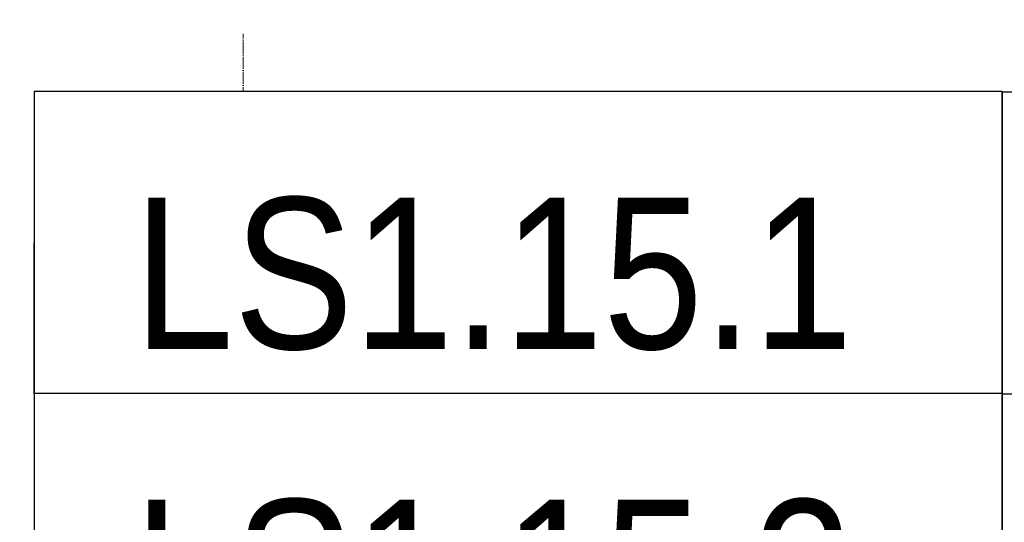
# Model space of a CAD drawing. Header units: millimetres. Extents: x -111 to 116289, y -9307 to 73893.
# Tile 10 of 128: x 6004 to 7631, y 34166 to 34997. Entities that reach past the tile are written whole.
import ezdxf
from ezdxf import colors
from ezdxf.entities.mleader import LeaderData, LeaderLine
from ezdxf.enums import TextEntityAlignment as Align
from ezdxf.math import Vec2, Vec3

# ---------------------------------------------------------------- set-up
doc = ezdxf.new("R2018")
doc.units = ezdxf.units.MM
doc.set_wipeout_variables(frame=1)
doc.linetypes.add('ADSK_Линия сетки', pattern=[25, 20, -2.5, 0, -2.5])
doc.layers.add('КИП_выноска', color=6, linetype='Continuous', lineweight=25)
doc.layers.add('Оси', color=7, linetype='Continuous', lineweight=9)
doc.styles.add('Arial', font='arial.ttf', dxfattribs={"width": 0.85, "height": 350})
doc.styles.add('GOST 2.304', font='simplex.shx', dxfattribs={"width": 0.65, "oblique": 15})
doc.styles.get("Standard").update_dxf_attribs({"font": 'arial.ttf'})

# ---------------------------------------------------------------- blocks, each defined once
blk = doc.blocks.new('A$Cffbd38bb')
at = {"layer": 'Оси', "color": 253, "linetype": 'ADSK_Линия сетки', "true_color": 0xaaaaaa}
blk.add_line((4567.4, 800), (4567.4, 71114.3), dxfattribs=at)
blk = doc.blocks.new('_None')
blk = doc.blocks.new('*U190')
at = {"color": 0, "linetype": 'Continuous', "lineweight": 30, "ltscale": 75, "width": 0.85, "flags": 104}
blk.add_attdef('ПРИМЕЧАНИЕ_1', text='', height=2.5, dxfattribs=at).set_placement((8, 3.611), align=Align.BOTTOM_CENTER)
at = {"color": 0, "lineweight": 30, "style": 'GOST 2.304', "width": 0.85}
for tag, p in [('ИМЯ_КАБЕЛЯ_2', (8, -7.5)), ('ИМЯ_КАБЕЛЯ_3', (8, -12.5)), ('ИМЯ_КАБЕЛЯ_4', (8, -17.5)), ('ИМЯ_КАБЕЛЯ_5', (8, -22.5)), ('ИМЯ_КАБЕЛЯ_6', (8, -27.5)), ('ИМЯ_КАБЕЛЯ_7', (8, -32.5)), ('ИМЯ_КАБЕЛЯ_8', (8, -37.5)), ('ИМЯ_КАБЕЛЯ_9', (8, -42.5))]:
    blk.add_attdef(tag, text='', height=2.5, dxfattribs=at).set_placement(p, align=Align.BOTTOM_CENTER)
at = {"color": 0, "lineweight": 30, "width": 0.85, "flags": 104}
blk.add_attdef('ПРИМЕЧАНИЕ_2', text='', height=2.5, dxfattribs=at).set_placement((8, -7.53), align=Align.BOTTOM_CENTER)
at = {"linetype": 'Continuous'}
blk.add_wipeout([(0, 2.5), (16, 2.5), (16, -2.5), (0, -2.5)], dxfattribs=at)
at = {"color": 0}
blk.add_line((0, -2.5), (0, 0), dxfattribs=at)
at = {"color": 0, "linetype": 'Continuous'}
blk.add_lwpolyline([(0, -2.5), (16, -2.5), (16, 2.5), (0, 2.5)], close=True, dxfattribs=at)
at = {"color": 0, "lineweight": 30, "style": 'GOST 2.304', "width": 0.85}
blk.add_attdef('ИМЯ_КАБЕЛЯ_1', text='', height=2.5, dxfattribs=at).set_placement((8, -2.5), align=Align.BOTTOM_CENTER)

msp = doc.modelspace()

# ---------------------------------------------------------------- block references
msp.add_blockref('A$Cffbd38bb', (1805.7, 1084))

# ---------------------------------------------------------------- next in the draw order: leaders
at = {"layer": 'КИП_выноска'}
ml = msp.add_multileader_mtext('Standard', dxfattribs=at)
ml.set_content('LS1.15.1...LS1.15.4\\PДН1.15.1, ДН1.15.2', color=256, style='Arial')
ml.set_leader_properties(color=256, linetype='ByLayer', lineweight=-1)
ml.set_arrow_properties(name='NONE')
ml.build(insert=Vec2(0, 0))
ml.multileader.update_dxf_attribs({"has_dogleg": 0, "text_left_attachment_type": 6, "text_right_attachment_type": 6, "dogleg_length": 0.5, "arrow_head_size": 300})
ctx = ml.context
ctx.base_point, ctx.char_height, ctx.arrow_head_size, ctx.landing_gap_size, ctx.plane_origin = Vec3(6351.9, 35457.3), 250, 300, 100, Vec3(11896, 32896.7)
ctx.left_attachment, ctx.right_attachment, ctx.text_align_type = 6, 6, 2
notes = []
notes.append((ctx, [(1, (1, 1, 0), (9183.3, 35457.3), (-1, 0), 0.5, [(0, [(11542.9, 34796.1)], 0, [])])]))
ctx.mtext.insert, ctx.mtext.width, ctx.mtext.alignment, ctx.mtext.flow_direction = Vec3(9082.8, 35765.7), 3078.848, 3, 5
ctx.mtext.has_bg_fill, ctx.mtext.bg_color, ctx.mtext.bg_scale_factor, ctx.mtext.bg_transparency, ctx.mtext.use_window_bg_color = 1, -1027028792, 1.5, 0, 1
for ctx, leaders in notes:
    for number, flags, end, landing, length, lines in leaders:
        leader = LeaderData()
        leader.index, (leader.has_last_leader_line, leader.has_dogleg_vector, leader.attachment_direction) = number, flags
        leader.last_leader_point, leader.dogleg_vector, leader.dogleg_length = Vec3(end), Vec3(landing), length
        for number, points, colour, breaks in lines:
            line = LeaderLine()
            line.index, line.vertices, line.color, line.breaks = number, Vec3.list(points), colors.encode_raw_color(colour), breaks
            leader.lines.append(line)
        ctx.leaders.append(leader)

# ---------------------------------------------------------------- next in the draw order: block references
ref = msp.add_blockref('*U190', (6027.9, 34628), dxfattribs=dict(at, xscale=100, yscale=100, zscale=100))
lines = msp.add_mtext('\\W0.8500;', dxfattribs={"layer": '0', "color": 0, "linetype": 'Continuous', "lineweight": 30, "ltscale": 75, "insert": (6827.9, 34989.1), "char_height": 2.5, "attachment_point": 1})
ref.add_attrib('ПРИМЕЧАНИЕ_1', '', (6827.9, 34989.1), dxfattribs={"flags": 104}).embed_mtext(lines)
ref.add_attrib('ИМЯ_КАБЕЛЯ_1', 'LS1.15.1 ', dxfattribs={"layer": '0', "color": 0, "lineweight": 30, "height": 250, "style": 'Arial', "width": 0.85}).set_placement((6827.9, 34378), align=Align.BOTTOM_CENTER)

# ---------------------------------------------------------------- next in the draw order: block references
ref = msp.add_blockref('*U190', (6027.9, 34129.1), dxfattribs=dict(at, xscale=100, yscale=100, zscale=100))
lines = msp.add_mtext('\\W0.8500;', dxfattribs={"layer": '0', "color": 0, "linetype": 'Continuous', "lineweight": 30, "ltscale": 75, "insert": (6827.9, 34490.1), "char_height": 2.5, "attachment_point": 1})
ref.add_attrib('ПРИМЕЧАНИЕ_1', '', (6827.9, 34490.1), dxfattribs={"flags": 104}).embed_mtext(lines)
ref.add_attrib('ИМЯ_КАБЕЛЯ_1', 'LS1.15.2 ', dxfattribs={"layer": '0', "color": 0, "lineweight": 30, "height": 250, "style": 'Arial', "width": 0.85}).set_placement((6827.9, 33879.1), align=Align.BOTTOM_CENTER)

# ---------------------------------------------------------------- next in the draw order: block references
at = {"layer": 'КИП_выноска', "xscale": 100, "yscale": 100, "zscale": 100}
msp.add_blockref('*U190', (7627.9, 34627), dxfattribs=at)

# ---------------------------------------------------------------- next in the draw order: block references
msp.add_blockref('*U190', (7627.9, 34128), dxfattribs=at)

doc.saveas('drawing.dxf')
